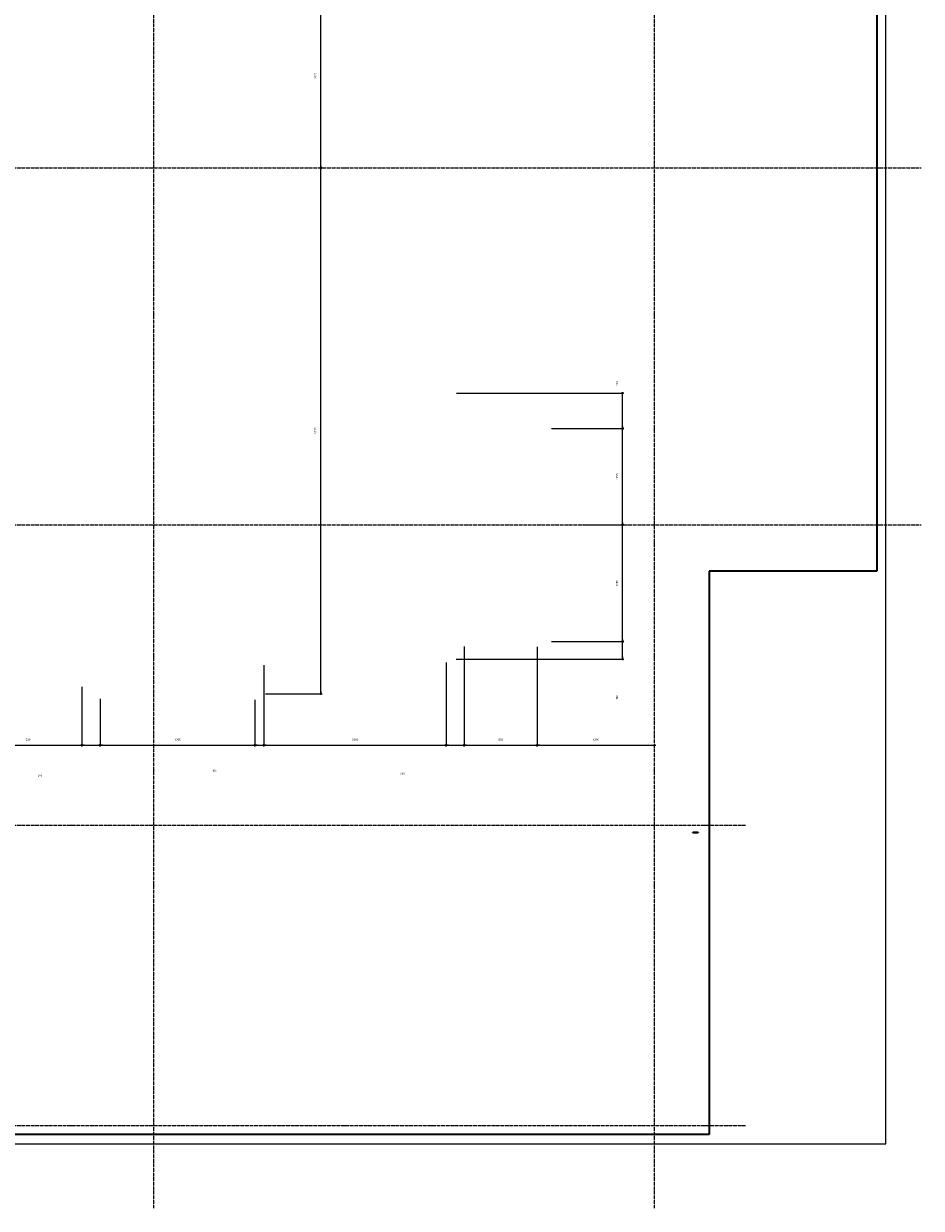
# Model space of a CAD drawing. Header units: millimetres. Extents: x -3170 to 89801, y -74170 to 82422.
# Tile 10 of 105: x 36971 to 46830, y -14170 to -1155. Entities that reach past the tile are written whole.
import ezdxf

# ---------------------------------------------------------------- set-up
doc = ezdxf.new("R2010")
doc.units = ezdxf.units.MM
doc.header["$PDMODE"] = 65
for name, pattern in [('______11', [50, 40, -5, 0, -5]), ('______3', [50, 40, -10]), ('______5', [110, 80, -10, 10, -10])]:
    doc.linetypes.add(name, pattern=pattern)
for name, color, linetype, lineweight in [('Standard', 7, 'Continuous', 25), ('Балка_ общее', 7, '______3', 13), ('Размерная линия_ общее', 7, 'Continuous', 13)]:
    doc.layers.add(name, color=color, linetype=linetype, lineweight=lineweight)
doc.layers.add('Осевая линия_ общее', color=7, linetype='______5', lineweight=13, true_color=0xa0a0a0)
doc.styles.add('ISOCPEUR', font='ISOCPEUR')
doc.dimstyles.new('DIMSTYLE_3', dxfattribs={"dimtxt": 22, "dimasz": 25, "dimexe": 0, "dimexo": 0, "dimgap": 11, "dimtad": 2, "dimdec": 0, "dimrnd": 5, "dimzin": 12, "dimdsep": 46, "dimtxsty": 'ISOCPEUR', "dimblk1": 'ALL_ML_STRICH', "dimblk2": 'ALL_ML_STRICH', "dimsah": 1, "dimcen": 0, "dimclrd": 7, "dimclre": 256, "dimclrt": 7, "dimadec": 0, "dimazin": 0, "dimtfac": 1, "dimtdec": 0, "dimtix": 1, "dimtmove": 2, "dimatfit": 3, "dimfxl": 0, "dimtzin": 0, "dimlwd": 0, "dimlwe": -3, "dimarcsym": 0})
doc.dimstyles.new('DIMSTYLE_7', dxfattribs={"dimtxt": 22, "dimasz": 25, "dimexe": 0, "dimexo": 0, "dimgap": 11, "dimtad": 0, "dimdec": 0, "dimrnd": 5, "dimzin": 12, "dimdsep": 46, "dimtxsty": 'ISOCPEUR', "dimblk1": 'ALL_ML_STRICH', "dimblk2": 'ALL_ML_STRICH', "dimsah": 1, "dimcen": 0, "dimclrd": 7, "dimclre": 256, "dimclrt": 7, "dimadec": 0, "dimazin": 0, "dimtfac": 1, "dimtdec": 0, "dimtix": 1, "dimtmove": 2, "dimatfit": 3, "dimfxl": 0, "dimtzin": 0, "dimlwd": 0, "dimlwe": -3, "dimarcsym": 0})

# ---------------------------------------------------------------- blocks, each defined once
blk = doc.blocks.new('СЛОЖНЫЙ_ОБЪЕКТ_2')
at = {"layer": 'Осевая линия_ общее', "color": 253, "linetype": '______11', "lineweight": -3, "true_color": 0xa0a0a0, "transparency": 33554687}
for p, q in [((38400, -14170), (38400, 9510)), ((43900, -14170), (43900, 9510)), ((27980, -2740), (46830, -2740)), ((27980, -6660), (46830, -6660)), ((27980, -9960), (44900, -9960)), ((27980, -13260), (44900, -13260))]:
    blk.add_line(p, q, dxfattribs=at)
blk = doc.blocks.new('ALL_ML_STRICH')
at = {"color": 0, "linetype": 'ByBlock', "lineweight": -2}
for p, q in [((-1, 0), (0.5, 0)), ((-0.3, -0.3), (0.3, 0.3)), ((0, -0.5), (0, 0.5))]:
    blk.add_line(p, q, dxfattribs=at)
blk = doc.blocks.new('*D234')
at = {"layer": 'DEFPOINTS', "color": 7, "linetype": 'Continuous', "lineweight": 13, "transparency": 33554687}
for p in [(36410, -8353), (37610, -8341), (36410, -9082)]:
    blk.add_point(p, dxfattribs=at)
at = {"layer": 'Размерная линия_ общее', "color": 253, "linetype": 'Continuous', "lineweight": -2, "true_color": 0xa0a0a0, "transparency": 33554687}
for p, q in [((36410, -8453), (36410, -9082)), ((37610, -8441), (37610, -9082))]:
    blk.add_line(p, q, dxfattribs=at)
at = {"layer": 'Размерная линия_ общее', "color": 7, "linetype": 'Continuous', "lineweight": -2, "transparency": 33554687}
blk.add_line((36410, -9082), (37610, -9082), dxfattribs=at)
at = {"layer": 'Размерная линия_ общее', "color": 7, "linetype": 'Continuous', "lineweight": 13, "transparency": 33554687, "xscale": 25, "yscale": 25, "zscale": 25, "rotation": 180}
blk.add_blockref('ALL_ML_STRICH', (36410, -9082), dxfattribs=at)
at = {"layer": 'Размерная линия_ общее', "color": 7, "linetype": 'Continuous', "lineweight": 13, "transparency": 33554687, "xscale": 25, "yscale": 25, "zscale": 25}
blk.add_blockref('ALL_ML_STRICH', (37610, -9082), dxfattribs=at)
at = {"layer": 'Размерная линия_ общее', "color": 7, "linetype": 'Continuous', "lineweight": 13, "transparency": 33554687, "insert": (37013, -9021), "char_height": 22, "width": 88, "attachment_point": 5, "style": 'ISOCPEUR'}
blk.add_mtext('\\A1;{1200}', dxfattribs=at)
blk = doc.blocks.new('*D235')
at = {"layer": 'DEFPOINTS', "color": 7, "linetype": 'Continuous', "lineweight": 13, "transparency": 33554687}
for p in [(37610, -8341), (37810, -8474), (37610, -9082)]:
    blk.add_point(p, dxfattribs=at)
at = {"layer": 'Размерная линия_ общее', "color": 253, "linetype": 'Continuous', "lineweight": -2, "true_color": 0xa0a0a0, "transparency": 33554687}
for p, q in [((37610, -8441), (37610, -9082)), ((37810, -8574), (37810, -9082))]:
    blk.add_line(p, q, dxfattribs=at)
at = {"layer": 'Размерная линия_ общее', "color": 7, "linetype": 'Continuous', "lineweight": -2, "transparency": 33554687}
blk.add_line((37610, -9082), (37810, -9082), dxfattribs=at)
at = {"layer": 'Размерная линия_ общее', "color": 7, "linetype": 'Continuous', "lineweight": 13, "transparency": 33554687, "xscale": 25, "yscale": 25, "zscale": 25, "rotation": 180}
blk.add_blockref('ALL_ML_STRICH', (37610, -9082), dxfattribs=at)
at = {"layer": 'Размерная линия_ общее', "color": 7, "linetype": 'Continuous', "lineweight": 13, "transparency": 33554687, "xscale": 25, "yscale": 25, "zscale": 25}
blk.add_blockref('ALL_ML_STRICH', (37810, -9082), dxfattribs=at)
at = {"layer": 'Размерная линия_ общее', "color": 7, "linetype": 'Continuous', "lineweight": 13, "transparency": 33554687, "insert": (37150, -9415), "char_height": 22, "width": 66, "attachment_point": 5, "style": 'ISOCPEUR'}
blk.add_mtext('\\A1;{200}', dxfattribs=at)
blk = doc.blocks.new('*D236')
at = {"layer": 'DEFPOINTS', "color": 7, "linetype": 'Continuous', "lineweight": 13, "transparency": 33554687}
for p in [(37810, -8474), (39510, -8482), (37810, -9082)]:
    blk.add_point(p, dxfattribs=at)
at = {"layer": 'Размерная линия_ общее', "color": 253, "linetype": 'Continuous', "lineweight": -2, "true_color": 0xa0a0a0, "transparency": 33554687}
for p, q in [((37810, -8574), (37810, -9082)), ((39510, -8582), (39510, -9082))]:
    blk.add_line(p, q, dxfattribs=at)
at = {"layer": 'Размерная линия_ общее', "color": 7, "linetype": 'Continuous', "lineweight": -2, "transparency": 33554687}
blk.add_line((37810, -9082), (39510, -9082), dxfattribs=at)
at = {"layer": 'Размерная линия_ общее', "color": 7, "linetype": 'Continuous', "lineweight": 13, "transparency": 33554687, "xscale": 25, "yscale": 25, "zscale": 25, "rotation": 180}
blk.add_blockref('ALL_ML_STRICH', (37810, -9082), dxfattribs=at)
at = {"layer": 'Размерная линия_ общее', "color": 7, "linetype": 'Continuous', "lineweight": 13, "transparency": 33554687, "xscale": 25, "yscale": 25, "zscale": 25}
blk.add_blockref('ALL_ML_STRICH', (39510, -9082), dxfattribs=at)
at = {"layer": 'Размерная линия_ общее', "color": 7, "linetype": 'Continuous', "lineweight": 13, "transparency": 33554687, "insert": (38663, -9021), "char_height": 22, "width": 88, "attachment_point": 5, "style": 'ISOCPEUR'}
blk.add_mtext('\\A1;{1700}', dxfattribs=at)
blk = doc.blocks.new('*D237')
at = {"layer": 'DEFPOINTS', "color": 7, "linetype": 'Continuous', "lineweight": 13, "transparency": 33554687}
for p in [(39610, -8101), (39510, -8482), (39510, -9082)]:
    blk.add_point(p, dxfattribs=at)
at = {"layer": 'Размерная линия_ общее', "color": 253, "linetype": 'Continuous', "lineweight": -2, "true_color": 0xa0a0a0, "transparency": 33554687}
for p, q in [((39610, -8201), (39610, -9082)), ((39510, -8582), (39510, -9082))]:
    blk.add_line(p, q, dxfattribs=at)
at = {"layer": 'Размерная линия_ общее', "color": 7, "linetype": 'Continuous', "lineweight": -2, "transparency": 33554687}
blk.add_line((39510, -9082), (39610, -9082), dxfattribs=at)
at = {"layer": 'Размерная линия_ общее', "color": 7, "linetype": 'Continuous', "lineweight": 13, "transparency": 33554687, "xscale": 25, "yscale": 25, "zscale": 25, "rotation": 180}
blk.add_blockref('ALL_ML_STRICH', (39510, -9082), dxfattribs=at)
at = {"layer": 'Размерная линия_ общее', "color": 7, "linetype": 'Continuous', "lineweight": 13, "transparency": 33554687, "xscale": 25, "yscale": 25, "zscale": 25}
blk.add_blockref('ALL_ML_STRICH', (39610, -9082), dxfattribs=at)
at = {"layer": 'Размерная линия_ общее', "color": 7, "linetype": 'Continuous', "lineweight": 13, "transparency": 33554687, "insert": (39067, -9363), "char_height": 22, "width": 66, "attachment_point": 5, "style": 'ISOCPEUR'}
blk.add_mtext('\\A1;{100}', dxfattribs=at)
blk = doc.blocks.new('*D238')
at = {"layer": 'DEFPOINTS', "color": 7, "linetype": 'Continuous', "lineweight": 13, "transparency": 33554687}
for p in [(39610, -8101), (41610, -8074), (39610, -9082)]:
    blk.add_point(p, dxfattribs=at)
at = {"layer": 'Размерная линия_ общее', "color": 253, "linetype": 'Continuous', "lineweight": -2, "true_color": 0xa0a0a0, "transparency": 33554687}
for p, q in [((41610, -8174), (41610, -9082)), ((39610, -8201), (39610, -9082))]:
    blk.add_line(p, q, dxfattribs=at)
at = {"layer": 'Размерная линия_ общее', "color": 7, "linetype": 'Continuous', "lineweight": -2, "transparency": 33554687}
blk.add_line((39610, -9082), (41610, -9082), dxfattribs=at)
at = {"layer": 'Размерная линия_ общее', "color": 7, "linetype": 'Continuous', "lineweight": 13, "transparency": 33554687, "xscale": 25, "yscale": 25, "zscale": 25, "rotation": 180}
blk.add_blockref('ALL_ML_STRICH', (39610, -9082), dxfattribs=at)
at = {"layer": 'Размерная линия_ общее', "color": 7, "linetype": 'Continuous', "lineweight": 13, "transparency": 33554687, "xscale": 25, "yscale": 25, "zscale": 25}
blk.add_blockref('ALL_ML_STRICH', (41610, -9082), dxfattribs=at)
at = {"layer": 'Размерная линия_ общее', "color": 7, "linetype": 'Continuous', "lineweight": 13, "transparency": 33554687, "insert": (40611, -9021), "char_height": 22, "width": 88, "attachment_point": 5, "style": 'ISOCPEUR'}
blk.add_mtext('\\A1;{2000}', dxfattribs=at)
blk = doc.blocks.new('*D239')
at = {"layer": 'DEFPOINTS', "color": 7, "linetype": 'Continuous', "lineweight": 13, "transparency": 33554687}
for p in [(41810, -7896), (41610, -8074), (41610, -9082)]:
    blk.add_point(p, dxfattribs=at)
at = {"layer": 'Размерная линия_ общее', "color": 253, "linetype": 'Continuous', "lineweight": -2, "true_color": 0xa0a0a0, "transparency": 33554687}
for p, q in [((41810, -7996), (41810, -9082)), ((41610, -8174), (41610, -9082))]:
    blk.add_line(p, q, dxfattribs=at)
at = {"layer": 'Размерная линия_ общее', "color": 7, "linetype": 'Continuous', "lineweight": -2, "transparency": 33554687}
blk.add_line((41610, -9082), (41810, -9082), dxfattribs=at)
at = {"layer": 'Размерная линия_ общее', "color": 7, "linetype": 'Continuous', "lineweight": 13, "transparency": 33554687, "xscale": 25, "yscale": 25, "zscale": 25, "rotation": 180}
blk.add_blockref('ALL_ML_STRICH', (41610, -9082), dxfattribs=at)
at = {"layer": 'Размерная линия_ общее', "color": 7, "linetype": 'Continuous', "lineweight": 13, "transparency": 33554687, "xscale": 25, "yscale": 25, "zscale": 25}
blk.add_blockref('ALL_ML_STRICH', (41810, -9082), dxfattribs=at)
at = {"layer": 'Размерная линия_ общее', "color": 7, "linetype": 'Continuous', "lineweight": 13, "transparency": 33554687, "insert": (41131, -9396), "char_height": 22, "width": 66, "attachment_point": 5, "style": 'ISOCPEUR'}
blk.add_mtext('\\A1;{200}', dxfattribs=at)
blk = doc.blocks.new('*D240')
at = {"layer": 'DEFPOINTS', "color": 7, "linetype": 'Continuous', "lineweight": 13, "transparency": 33554687}
for p in [(41810, -7896), (42610, -7902), (41810, -9082)]:
    blk.add_point(p, dxfattribs=at)
at = {"layer": 'Размерная линия_ общее', "color": 253, "linetype": 'Continuous', "lineweight": -2, "true_color": 0xa0a0a0, "transparency": 33554687}
for p, q in [((41810, -7996), (41810, -9082)), ((42610, -8002), (42610, -9082))]:
    blk.add_line(p, q, dxfattribs=at)
at = {"layer": 'Размерная линия_ общее', "color": 7, "linetype": 'Continuous', "lineweight": -2, "transparency": 33554687}
blk.add_line((41810, -9082), (42610, -9082), dxfattribs=at)
at = {"layer": 'Размерная линия_ общее', "color": 7, "linetype": 'Continuous', "lineweight": 13, "transparency": 33554687, "xscale": 25, "yscale": 25, "zscale": 25, "rotation": 180}
blk.add_blockref('ALL_ML_STRICH', (41810, -9082), dxfattribs=at)
at = {"layer": 'Размерная линия_ общее', "color": 7, "linetype": 'Continuous', "lineweight": 13, "transparency": 33554687, "xscale": 25, "yscale": 25, "zscale": 25}
blk.add_blockref('ALL_ML_STRICH', (42610, -9082), dxfattribs=at)
at = {"layer": 'Размерная линия_ общее', "color": 7, "linetype": 'Continuous', "lineweight": 13, "transparency": 33554687, "insert": (42211, -9021), "char_height": 22, "width": 66, "attachment_point": 5, "style": 'ISOCPEUR'}
blk.add_mtext('\\A1;{800}', dxfattribs=at)
blk = doc.blocks.new('*D241')
at = {"layer": 'DEFPOINTS', "color": 7, "linetype": 'Continuous', "lineweight": 13, "transparency": 33554687}
for p in [(42610, -7902), (42610, -9082), (43900, -9348)]:
    blk.add_point(p, dxfattribs=at)
at = {"layer": 'Размерная линия_ общее', "color": 253, "linetype": 'Continuous', "lineweight": -2, "true_color": 0xa0a0a0, "transparency": 33554687}
for p, q in [((42610, -8002), (42610, -9082)), ((43900, -9082), (43900, -9082))]:
    blk.add_line(p, q, dxfattribs=at)
at = {"layer": 'Размерная линия_ общее', "color": 7, "linetype": 'Continuous', "lineweight": -2, "transparency": 33554687}
blk.add_line((42610, -9082), (43900, -9082), dxfattribs=at)
at = {"layer": 'Размерная линия_ общее', "color": 7, "linetype": 'Continuous', "lineweight": 13, "transparency": 33554687, "xscale": 25, "yscale": 25, "zscale": 25, "rotation": 180}
blk.add_blockref('ALL_ML_STRICH', (42610, -9082), dxfattribs=at)
at = {"layer": 'Размерная линия_ общее', "color": 7, "linetype": 'Continuous', "lineweight": 13, "transparency": 33554687, "xscale": 25, "yscale": 25, "zscale": 25}
blk.add_blockref('ALL_ML_STRICH', (43900, -9082), dxfattribs=at)
at = {"layer": 'Размерная линия_ общее', "color": 7, "linetype": 'Continuous', "lineweight": 13, "transparency": 33554687, "insert": (43258, -9021), "char_height": 22, "width": 88, "attachment_point": 5, "style": 'ISOCPEUR'}
blk.add_mtext('\\A1;{1290}', dxfattribs=at)
blk = doc.blocks.new('*D242')
at = {"layer": 'DEFPOINTS', "color": 7, "linetype": 'Continuous', "lineweight": 13, "transparency": 33554687}
for p in [(42668, -7944), (41621, -8136), (43549, -8136)]:
    blk.add_point(p, dxfattribs=at)
at = {"layer": 'Размерная линия_ общее', "color": 253, "linetype": 'Continuous', "lineweight": -2, "true_color": 0xa0a0a0, "transparency": 33554687}
for p, q in [((42768, -7944), (43549, -7944)), ((41721, -8136), (43549, -8136))]:
    blk.add_line(p, q, dxfattribs=at)
at = {"layer": 'Размерная линия_ общее', "color": 7, "linetype": 'Continuous', "lineweight": -2, "transparency": 33554687}
blk.add_line((43549, -8136), (43549, -7944), dxfattribs=at)
at = {"layer": 'Размерная линия_ общее', "color": 7, "linetype": 'Continuous', "lineweight": 13, "transparency": 33554687, "xscale": 25, "yscale": 25, "zscale": 25}
for p, rotation in [((43549, -7944), 90), ((43549, -8136), 270)]:
    blk.add_blockref('ALL_ML_STRICH', p, dxfattribs=dict(at, rotation=rotation))
at = {"layer": 'Размерная линия_ общее', "color": 7, "linetype": 'Continuous', "lineweight": 13, "transparency": 33554687, "insert": (43488, -8557), "char_height": 22, "width": 66, "attachment_point": 5, "rotation": 90, "style": 'ISOCPEUR'}
blk.add_mtext('\\A1;{190}', dxfattribs=at)
blk = doc.blocks.new('*D243')
at = {"layer": 'DEFPOINTS', "color": 7, "linetype": 'Continuous', "lineweight": 13, "transparency": 33554687}
for p in [(43043, -6660), (42668, -7944), (43549, -7944)]:
    blk.add_point(p, dxfattribs=at)
at = {"layer": 'Размерная линия_ общее', "color": 253, "linetype": 'Continuous', "lineweight": -2, "true_color": 0xa0a0a0, "transparency": 33554687}
for p, q in [((43143, -6660), (43549, -6660)), ((42768, -7944), (43549, -7944))]:
    blk.add_line(p, q, dxfattribs=at)
at = {"layer": 'Размерная линия_ общее', "color": 7, "linetype": 'Continuous', "lineweight": -2, "transparency": 33554687}
blk.add_line((43549, -7944), (43549, -6660), dxfattribs=at)
at = {"layer": 'Размерная линия_ общее', "color": 7, "linetype": 'Continuous', "lineweight": 13, "transparency": 33554687, "xscale": 25, "yscale": 25, "zscale": 25}
for p, rotation in [((43549, -6660), 90), ((43549, -7944), 270)]:
    blk.add_blockref('ALL_ML_STRICH', p, dxfattribs=dict(at, rotation=rotation))
at = {"layer": 'Размерная линия_ общее', "color": 7, "linetype": 'Continuous', "lineweight": 13, "transparency": 33554687, "insert": (43488, -7299), "char_height": 22, "width": 88, "attachment_point": 5, "rotation": 90, "style": 'ISOCPEUR'}
blk.add_mtext('\\A1;{1285}', dxfattribs=at)
blk = doc.blocks.new('*D244')
at = {"layer": 'DEFPOINTS', "color": 7, "linetype": 'Continuous', "lineweight": 13, "transparency": 33554687}
for p in [(42668, -5604), (43043, -6660), (43549, -6660)]:
    blk.add_point(p, dxfattribs=at)
at = {"layer": 'Размерная линия_ общее', "color": 253, "linetype": 'Continuous', "lineweight": -2, "true_color": 0xa0a0a0, "transparency": 33554687}
for p, q in [((42768, -5604), (43549, -5604)), ((43143, -6660), (43549, -6660))]:
    blk.add_line(p, q, dxfattribs=at)
at = {"layer": 'Размерная линия_ общее', "color": 7, "linetype": 'Continuous', "lineweight": -2, "transparency": 33554687}
blk.add_line((43549, -6660), (43549, -5604), dxfattribs=at)
at = {"layer": 'Размерная линия_ общее', "color": 7, "linetype": 'Continuous', "lineweight": 13, "transparency": 33554687, "xscale": 25, "yscale": 25, "zscale": 25}
for p, rotation in [((43549, -5604), 90), ((43549, -6660), 270)]:
    blk.add_blockref('ALL_ML_STRICH', p, dxfattribs=dict(at, rotation=rotation))
at = {"layer": 'Размерная линия_ общее', "color": 7, "linetype": 'Continuous', "lineweight": 13, "transparency": 33554687, "insert": (43488, -6129), "char_height": 22, "width": 88, "attachment_point": 5, "rotation": 90, "style": 'ISOCPEUR'}
blk.add_mtext('\\A1;{1055}', dxfattribs=at)
blk = doc.blocks.new('*D245')
at = {"layer": 'DEFPOINTS', "color": 7, "linetype": 'Continuous', "lineweight": 13, "transparency": 33554687}
for p in [(41623, -5216), (42668, -5604), (43549, -5604)]:
    blk.add_point(p, dxfattribs=at)
at = {"layer": 'Размерная линия_ общее', "color": 253, "linetype": 'Continuous', "lineweight": -2, "true_color": 0xa0a0a0, "transparency": 33554687}
for p, q in [((41723, -5216), (43549, -5216)), ((42768, -5604), (43549, -5604))]:
    blk.add_line(p, q, dxfattribs=at)
at = {"layer": 'Размерная линия_ общее', "color": 7, "linetype": 'Continuous', "lineweight": -2, "transparency": 33554687}
blk.add_line((43549, -5604), (43549, -5216), dxfattribs=at)
at = {"layer": 'Размерная линия_ общее', "color": 7, "linetype": 'Continuous', "lineweight": 13, "transparency": 33554687, "xscale": 25, "yscale": 25, "zscale": 25}
for p, rotation in [((43549, -5216), 90), ((43549, -5604), 270)]:
    blk.add_blockref('ALL_ML_STRICH', p, dxfattribs=dict(at, rotation=rotation))
at = {"layer": 'Размерная линия_ общее', "color": 7, "linetype": 'Continuous', "lineweight": 13, "transparency": 33554687, "insert": (43488, -5108), "char_height": 22, "width": 66, "attachment_point": 5, "rotation": 90, "style": 'ISOCPEUR'}
blk.add_mtext('\\A1;{390}', dxfattribs=at)
blk = doc.blocks.new('*D248')
at = {"layer": 'DEFPOINTS', "color": 7, "linetype": 'Continuous', "lineweight": 13, "transparency": 33554687}
for p in [(40225, -2740), (39528, -8516), (40236, -8516)]:
    blk.add_point(p, dxfattribs=at)
at = {"layer": 'Размерная линия_ общее', "color": 253, "linetype": 'Continuous', "lineweight": -2, "true_color": 0xa0a0a0, "transparency": 33554687}
for p, q in [((40236, -2740), (40236, -2740)), ((39628, -8516), (40236, -8516))]:
    blk.add_line(p, q, dxfattribs=at)
at = {"layer": 'Размерная линия_ общее', "color": 7, "linetype": 'Continuous', "lineweight": -2, "transparency": 33554687}
blk.add_line((40236, -8516), (40236, -2740), dxfattribs=at)
at = {"layer": 'Размерная линия_ общее', "color": 7, "linetype": 'Continuous', "lineweight": 13, "transparency": 33554687, "xscale": 25, "yscale": 25, "zscale": 25}
for p, rotation in [((40236, -2740), 90), ((40236, -8516), 270)]:
    blk.add_blockref('ALL_ML_STRICH', p, dxfattribs=dict(at, rotation=rotation))
at = {"layer": 'Размерная линия_ общее', "color": 7, "linetype": 'Continuous', "lineweight": 13, "transparency": 33554687, "insert": (40175, -5627), "char_height": 22, "width": 88, "attachment_point": 5, "rotation": 90, "style": 'ISOCPEUR'}
blk.add_mtext('\\A1;{5775}', dxfattribs=at)
blk = doc.blocks.new('*D249')
at = {"layer": 'DEFPOINTS', "color": 7, "linetype": 'Continuous', "lineweight": 13, "transparency": 33554687}
for p in [(39528, -716), (40225, -2740), (40236, -2740)]:
    blk.add_point(p, dxfattribs=at)
at = {"layer": 'Размерная линия_ общее', "color": 253, "linetype": 'Continuous', "lineweight": -2, "true_color": 0xa0a0a0, "transparency": 33554687}
for p, q in [((39628, -716), (40236, -716)), ((40236, -2740), (40236, -2740))]:
    blk.add_line(p, q, dxfattribs=at)
at = {"layer": 'Размерная линия_ общее', "color": 7, "linetype": 'Continuous', "lineweight": -2, "transparency": 33554687}
blk.add_line((40236, -2740), (40236, -716), dxfattribs=at)
at = {"layer": 'Размерная линия_ общее', "color": 7, "linetype": 'Continuous', "lineweight": 13, "transparency": 33554687, "xscale": 25, "yscale": 25, "zscale": 25}
for p, rotation in [((40236, -716), 90), ((40236, -2740), 270)]:
    blk.add_blockref('ALL_ML_STRICH', p, dxfattribs=dict(at, rotation=rotation))
at = {"layer": 'Размерная линия_ общее', "color": 7, "linetype": 'Continuous', "lineweight": 13, "transparency": 33554687, "insert": (40175, -1727), "char_height": 22, "width": 88, "attachment_point": 5, "rotation": 90, "style": 'ISOCPEUR'}
blk.add_mtext('\\A1;{2025}', dxfattribs=at)

msp = doc.modelspace()

# ---------------------------------------------------------------- linework, layer by layer
at = {"layer": 'Standard', "color": 7, "linetype": 'Continuous', "lineweight": 35, "transparency": 33554687}
for p, q in [((44320, -10040), (44320, -10036.9)), ((44320, -10036.9), (44380, -10036.9)), ((44320, -10040), (44380, -10040)), ((44380, -10036.9), (44380, -10040))]:
    msp.add_line(p, q, dxfattribs=at)
at = {"layer": 'Standard', "color": 7, "linetype": 'Continuous', "lineweight": 18, "transparency": 33554687}
msp.add_lwpolyline([(29250, -13460), (46440, -13460), (46440, 8380), (29250, 8380), (29250, -13460)], dxfattribs=at)
at = {"layer": 'Размерная линия_ общее', "color": 7, "linetype": 'Continuous', "lineweight": 35, "transparency": 33554687}
for p, q in [((46340, 1690), (46340, -7170)), ((44500, -7170), (44500, -13360)), ((46340, -7170), (44500, -7170)), ((44500, -13360), (30600, -13360))]:
    msp.add_line(p, q, dxfattribs=at)

# ---------------------------------------------------------------- block references
at = {"layer": 'Балка_ общее', "color": 7, "linetype": 'Continuous', "lineweight": 13, "transparency": 33554687}
msp.add_blockref('СЛОЖНЫЙ_ОБЪЕКТ_2', (0, 0), dxfattribs=at)

# ---------------------------------------------------------------- dimensions: what is measured, and where the dimension line sits
at = {"layer": 'Размерная линия_ общее', "color": 7, "linetype": 'Continuous', "lineweight": 13, "transparency": 33554687}
for base, p1, p2, picture, middle in [((40236, -716.2), (40236, -2740), (39628.2, -716.2), '*D249', (40175, -1727)), ((40236, -2740), (39628.2, -8516.2), (40236, -2740), '*D248', (40175, -5627)), ((43548.7939, -5215.9299), (42768.1686, -5604.3786), (41722.6686, -5215.9299), '*D245', (43487.947, -5108.3365)), ((43548.8, -5604.4), (43143.2, -6660), (42768.2, -5604.4), '*D244', (43487.8, -6128.9)), ((43548.8, -6660), (42768.2, -7944.4), (43143.2, -6660), '*D243', (43487.8, -7298.9)), ((43548.7939, -7944.3786), (41721.1686, -8135.9299), (42768.1686, -7944.3786), '*D242', (43487.6279, -8557.2071))]:
    dim = msp.add_linear_dim(base=base, p1=p1, p2=p2, angle=90, dimstyle='DIMSTYLE_3', override={"dimpost": '<>', "dimclrd": 7, "dimclre": 253, "dimclrt": 7, "dimlwd": 0, "dimlwe": 65533}, dxfattribs=at)
    dim.commit()
    dim.dimension.update_dxf_attribs({"geometry": picture, "text_midpoint": middle, "dimtype": 160})
for base, p1, p2, dimstyle, picture, middle in [((41810.2, -9081.6), (41610.2, -8173.9), (41810.2, -7996.4), 'DIMSTYLE_7', '*D239', (41131.4, -9396)), ((42610.2, -9081.6), (41810.2, -7996.4), (42610.2, -8002.2), 'DIMSTYLE_3', '*D240', (42211.3, -9020.6)), ((43900, -9081.6), (42610.2, -8002.2), (43900, -9081.6), 'DIMSTYLE_3', '*D241', (43258.4, -9020.6)), ((39610.2, -9081.6), (39510.2, -8581.8), (39610.2, -8201.1), 'DIMSTYLE_7', '*D237', (39067.3, -9363)), ((41610.2, -9081.6), (39610.2, -8201.1), (41610.2, -8173.9), 'DIMSTYLE_3', '*D238', (40611.3, -9020.6)), ((37610.2, -9081.6), (36410.2, -8452.7), (37610.2, -8441.2), 'DIMSTYLE_3', '*D234', (37013.5, -9020.6)), ((37810.2, -9081.6), (37610.2, -8441.2), (37810.2, -8574), 'DIMSTYLE_7', '*D235', (37150, -9414.5)), ((39510.2, -9081.6), (37810.2, -8574), (39510.2, -8581.8), 'DIMSTYLE_3', '*D236', (38663.5, -9020.6))]:
    dim = msp.add_linear_dim(base=base, p1=p1, p2=p2, dimstyle=dimstyle, override={"dimpost": '<>', "dimclrd": 7, "dimclre": 253, "dimclrt": 7, "dimlwd": 0, "dimlwe": 65533}, dxfattribs=at)
    dim.commit()
    dim.dimension.update_dxf_attribs({"geometry": picture, "text_midpoint": middle, "dimtype": 160})

doc.saveas('drawing.dxf')
